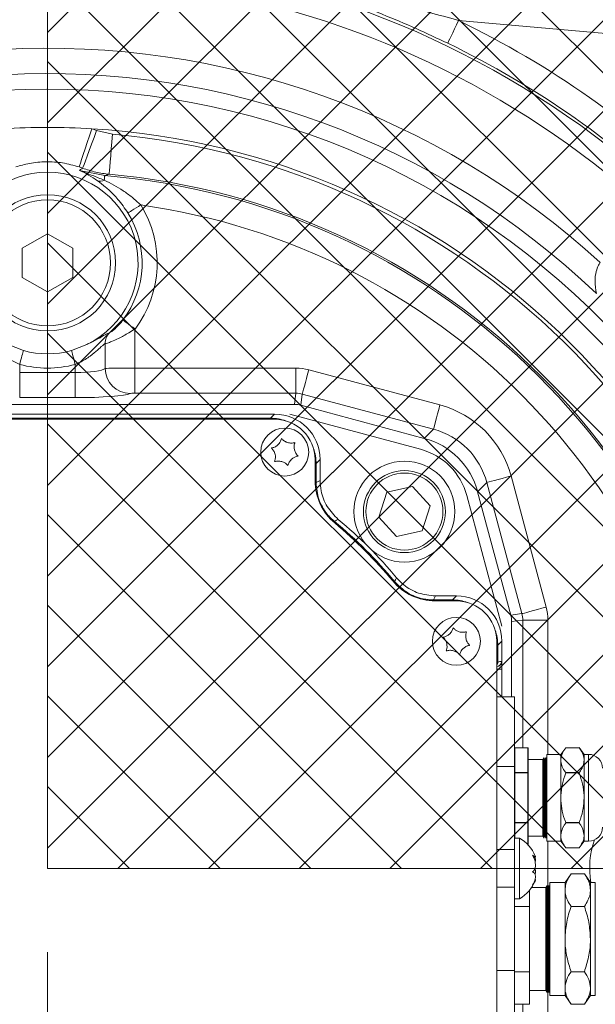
# Model space of a CAD drawing. Header units: millimetres. Extents: x 0 to 8410, y 0 to 5940.
# Tile 73 of 179: x 3572 to 3686, y 3151 to 3346. Entities that reach past the tile are written whole.
import ezdxf

# ---------------------------------------------------------------- set-up
doc = ezdxf.new("R2010")
doc.units = ezdxf.units.MM
doc.header["$LTSCALE"] = 10
doc.linetypes.add('CENTERX2', pattern=[20.32, 12.7, -2.54, 2.54, -2.54])

msp = doc.modelspace()

# ---------------------------------------------------------------- hatches: boundary and pattern name
at = {"linetype": 'Continuous'}
h = msp.add_hatch(dxfattribs=at)
h.set_pattern_fill('NET', color=8, scale=4, angle=45, style=0)
h.paths.add_polyline_path([(3957.03, 3477.87), (3957.03, 3177.87), (3577.03, 3177.87), (3577.03, 3477.87)], flags=0)

# ---------------------------------------------------------------- linework, layer by layer
at = {"color": 7, "linetype": 'CENTERX2', "lineweight": 0}
msp.add_line((3577.03, 2983.46), (3577.03, 4504.58), dxfattribs=at)
at = {"color": 7, "linetype": 'Continuous', "lineweight": 0}
for p, q in [((3577.03, 3477.87), (3577.03, 3177.87)), ((3577.03, 3303.64), (3572.03, 3300.76)), ((3582.03, 3300.76), (3577.03, 3303.64)), ((3572.03, 3300.76), (3572.03, 3294.98)), ((3582.03, 3294.98), (3582.03, 3300.76)), ((3572.03, 3294.98), (3577.03, 3292.1)), ((3577.03, 3292.1), (3582.03, 3294.98)), ((3569.25, 3281.71), (3572.27, 3280.48)), ((3581.78, 3280.48), (3584.81, 3281.71)), ((3625.93, 3269.81), (3528.13, 3269.81)), ((3651.68, 3263.09), (3627.22, 3269.64)), ((3622.03, 3267.87), (3532.03, 3267.87)), ((3532.03, 3266.87), (3622.03, 3266.87)), ((3650.9, 3260.94), (3625.03, 3267.87)), ((3630.03, 3258.87), (3630.03, 3254.71)), ((3631.03, 3254.71), (3631.03, 3258.87)), ((3644.24, 3252.42), (3649.31, 3253.53)), ((3649.31, 3253.53), (3652.81, 3249.69)), ((3642.66, 3247.47), (3644.24, 3252.42)), ((3667.03, 3225.87), (3660.1, 3251.75)), ((3668.8, 3228.06), (3662.24, 3252.52)), ((3652.81, 3249.69), (3651.24, 3244.74)), ((3646.16, 3243.63), (3642.66, 3247.47)), ((3651.24, 3244.74), (3646.16, 3243.63)), ((3658.03, 3231.87), (3653.87, 3231.87)), ((3653.87, 3230.87), (3658.03, 3230.87)), ((3668.97, 3211.87), (3668.97, 3226.77)), ((3666.03, 3222.87), (3666.03, 3132.87)), ((3667.03, 3218.89), (3667.03, 3222.87)), ((3666.05, 3217.89), (3666.03, 3217.89)), ((3667.03, 3218.89), (3667.03, 3217.37)), ((3666.03, 3217.37), (3667.03, 3217.37)), ((3667.03, 3217.37), (3667.03, 3211.87)), ((3669.53, 3211.87), (3666.03, 3211.87)), ((3669.53, 3211.87), (3669.53, 3198.09)), ((3672.18, 3201.79), (3669.63, 3201.79)), ((3672.28, 3201.69), (3672.28, 3196.78)), ((3678.71, 3200.47), (3675.96, 3200.47)), ((3675.96, 3200.47), (3675.96, 3183.27)), ((3679.7, 3201.79), (3678.71, 3200.47)), ((3678.71, 3200.47), (3678.71, 3199.32)), ((3682.35, 3201.79), (3679.7, 3201.79)), ((3683.33, 3200.47), (3682.33, 3201.8)), ((3684.21, 3200.47), (3683.33, 3200.47)), ((3683.33, 3200.47), (3683.33, 3199.32)), ((3669.53, 3198.09), (3669.53, 3181.6)), ((3675.17, 3199.47), (3672.28, 3199.47)), ((3675.36, 3199.85), (3675.17, 3199.47)), ((3675.17, 3184.27), (3675.17, 3199.47)), ((3675.55, 3199.47), (3675.36, 3199.85)), ((3675.36, 3199.85), (3675.36, 3183.89)), ((3675.57, 3199.47), (3675.55, 3199.47)), ((3675.55, 3199.47), (3675.55, 3195.67)), ((3675.76, 3199.85), (3675.57, 3199.47)), ((3675.57, 3184.27), (3675.57, 3199.47)), ((3675.95, 3199.47), (3675.76, 3199.85)), ((3675.76, 3199.85), (3675.76, 3183.89)), ((3675.96, 3199.47), (3675.95, 3199.47)), ((3675.95, 3199.47), (3675.95, 3195.67)), ((3678.71, 3199.32), (3678.71, 3191.87)), ((3683.33, 3199.32), (3683.33, 3191.87)), ((3672.28, 3196.78), (3672.28, 3186.96)), ((3675.55, 3195.67), (3675.55, 3184.27)), ((3675.95, 3195.67), (3675.95, 3184.27)), ((3678.71, 3191.87), (3678.71, 3184.42)), ((3683.33, 3191.87), (3683.33, 3184.42)), ((3672.28, 3186.96), (3672.28, 3182.49)), ((3672.28, 3184.27), (3675.17, 3184.27)), ((3675.17, 3184.27), (3675.36, 3183.89)), ((3675.36, 3183.89), (3675.55, 3184.27)), ((3675.55, 3184.27), (3675.57, 3184.27)), ((3675.57, 3184.27), (3675.76, 3183.89)), ((3675.76, 3183.89), (3675.95, 3184.27)), ((3675.95, 3184.27), (3675.96, 3184.27)), ((3678.71, 3184.42), (3678.71, 3183.27)), ((3683.33, 3184.42), (3683.33, 3183.27)), ((3670.53, 3183.87), (3669.53, 3183.87)), ((3670.53, 3183.75), (3670.53, 3183.87)), ((3670.53, 3171.87), (3670.53, 3183.75)), ((3675.96, 3183.27), (3678.71, 3183.27)), ((3678.71, 3183.27), (3679.71, 3181.94)), ((3682.35, 3181.96), (3683.33, 3183.27)), ((3683.33, 3183.27), (3684.21, 3183.27)), ((3669.53, 3181.6), (3669.53, 3174.14)), ((3679.7, 3181.96), (3682.35, 3181.96)), ((3673.31, 3180.09), (3673.64, 3180.09)), ((3957.03, 3177.87), (3577.03, 3177.87)), ((3680.75, 3176.8), (3679.55, 3175.07)), ((3683.39, 3176.8), (3680.75, 3176.8)), ((3684.59, 3175.07), (3683.39, 3176.8)), ((3679.55, 3175.07), (3676.55, 3175.07)), ((3676.55, 3175.07), (3676.55, 3158.27)), ((3679.55, 3173.57), (3679.55, 3175.07)), ((3685.55, 3175.07), (3684.59, 3175.07)), ((3684.59, 3173.57), (3684.59, 3175.07)), ((3669.53, 3174.14), (3669.53, 3157.65)), ((3672.53, 3170.34), (3672.53, 3173.54)), ((3675.76, 3174.07), (3672.93, 3174.07)), ((3675.95, 3174.45), (3675.76, 3174.07)), ((3675.76, 3158.77), (3675.76, 3174.07)), ((3676.14, 3174.07), (3675.95, 3174.45)), ((3675.95, 3174.45), (3675.95, 3158.58)), ((3676.16, 3174.07), (3676.14, 3174.07)), ((3676.14, 3174.07), (3676.14, 3153.67)), ((3676.35, 3174.45), (3676.16, 3174.07)), ((3676.16, 3158.77), (3676.16, 3174.07)), ((3676.54, 3174.07), (3676.35, 3174.45)), ((3676.35, 3174.45), (3676.35, 3158.58)), ((3676.55, 3174.07), (3676.54, 3174.07)), ((3676.54, 3174.07), (3676.54, 3153.67)), ((3679.55, 3163.87), (3679.55, 3173.57)), ((3684.59, 3163.87), (3684.59, 3173.57)), ((3669.53, 3171.87), (3670.53, 3171.87)), ((3672.53, 3170.34), (3669.53, 3170.34)), ((3672.53, 3157.4), (3672.53, 3170.34)), ((3683.39, 3170.34), (3680.75, 3170.34)), ((3679.55, 3154.17), (3679.55, 3163.87)), ((3684.59, 3154.17), (3684.59, 3163.87)), ((3669.53, 3157.65), (3669.53, 3143.87)), ((3672.53, 3157.4), (3669.53, 3157.4)), ((3672.53, 3150.94), (3672.53, 3157.4)), ((3675.76, 3153.67), (3675.76, 3158.77)), ((3675.95, 3158.58), (3675.95, 3153.29)), ((3676.16, 3153.67), (3676.16, 3158.77)), ((3676.35, 3158.58), (3676.35, 3153.29)), ((3676.55, 3158.27), (3676.55, 3152.67)), ((3683.39, 3157.4), (3680.75, 3157.4)), ((3672.53, 3153.67), (3675.76, 3153.67)), ((3675.76, 3153.67), (3675.95, 3153.29)), ((3675.95, 3153.29), (3676.14, 3153.67)), ((3676.14, 3153.67), (3676.16, 3153.67)), ((3676.16, 3153.67), (3676.35, 3153.29)), ((3676.35, 3153.29), (3676.54, 3153.67)), ((3676.54, 3153.67), (3676.55, 3153.67)), ((3679.55, 3152.67), (3679.55, 3154.17)), ((3684.59, 3152.67), (3684.59, 3154.17)), ((3676.55, 3152.67), (3679.55, 3152.67)), ((3679.55, 3152.67), (3680.75, 3150.94)), ((3683.39, 3150.94), (3684.59, 3152.67)), ((3684.59, 3152.67), (3685.55, 3152.67)), ((3672.53, 3150.94), (3669.53, 3150.94)), ((3683.39, 3150.94), (3680.75, 3150.94))]:
    msp.add_line(p, q, dxfattribs=at)
at = {"color": 8, "linetype": 'Continuous', "lineweight": 0}
for p, q in [((3731.62, 3339.49), (3658.48, 3345.89)), ((3586.77, 3324.1), (3589.93, 3323.39)), ((3583.37, 3316.19), (3588.37, 3315.15)), ((3594.36, 3284.76), (3594.36, 3277.01)), ((3588.45, 3276.94), (3588.45, 3281.86)), ((3571.53, 3277.75), (3571.53, 3276.14)), ((3571.53, 3276.14), (3582.53, 3276.14)), ((3571.53, 3276.14), (3571.53, 3271.16)), ((3582.53, 3276.14), (3582.53, 3277.75)), ((3582.53, 3276.14), (3582.53, 3271.16)), ((3594.36, 3277.01), (3594.36, 3272.03)), ((3594.36, 3277.01), (3626.22, 3277.01)), ((3626.22, 3277.01), (3626.22, 3272.03)), ((3628.8, 3276.68), (3654.78, 3269.71)), ((3582.53, 3271.16), (3571.53, 3271.16)), ((3626.22, 3272.03), (3594.36, 3272.03)), ((3625.93, 3269.81), (3626.22, 3272.03)), ((3627.51, 3271.86), (3627.22, 3269.64)), ((3653.49, 3264.9), (3627.51, 3271.86)), ((3532.82, 3267.08), (3621.24, 3267.08)), ((3621.24, 3267.08), (3622.03, 3267.87)), ((3621.24, 3266.87), (3621.24, 3267.08)), ((3651.68, 3263.09), (3653.49, 3264.9)), ((3631.03, 3258.87), (3630.23, 3258.08)), ((3630.03, 3258.08), (3630.23, 3258.08)), ((3630.23, 3258.08), (3630.23, 3254.33)), ((3668.87, 3255.63), (3675.83, 3229.64)), ((3630.03, 3254.33), (3630.23, 3254.33)), ((3664.06, 3254.34), (3662.24, 3252.52)), ((3671.02, 3228.36), (3664.06, 3254.34)), ((3657.24, 3231.08), (3658.03, 3231.87)), ((3653.49, 3231.08), (3653.49, 3230.88)), ((3653.49, 3231.08), (3657.24, 3231.08)), ((3657.24, 3231.08), (3657.24, 3230.87)), ((3668.8, 3228.06), (3671.02, 3228.36)), ((3671.19, 3227.07), (3668.97, 3226.77)), ((3671.19, 3201.79), (3671.19, 3227.07)), ((3671.19, 3227.07), (3676.17, 3227.07)), ((3676.17, 3227.07), (3676.17, 3200.47)), ((3666.23, 3222.08), (3666.03, 3222.08)), ((3667.03, 3222.87), (3666.23, 3222.08)), ((3666.23, 3222.08), (3666.23, 3218.72)), ((3666.23, 3218.72), (3666.03, 3218.72)), ((3666.99, 3218.89), (3667.03, 3218.89)), ((3669.63, 3201.77), (3669.63, 3201.79)), ((3669.63, 3201.77), (3669.63, 3196.87)), ((3672.18, 3201.77), (3669.63, 3201.77)), ((3672.18, 3201.77), (3672.18, 3201.79)), ((3672.18, 3196.87), (3672.18, 3201.77)), ((3682.36, 3201.77), (3679.69, 3201.77)), ((3684.21, 3183.27), (3684.21, 3200.47)), ((3669.53, 3198.09), (3666.03, 3198.09)), ((3669.53, 3196.78), (3669.63, 3196.78)), ((3669.63, 3196.78), (3669.63, 3196.87)), ((3669.63, 3196.87), (3672.18, 3196.87)), ((3669.63, 3196.78), (3669.63, 3186.96)), ((3672.18, 3196.78), (3669.63, 3196.78)), ((3672.18, 3196.78), (3672.18, 3196.87)), ((3672.18, 3186.96), (3672.18, 3196.78)), ((3672.18, 3196.78), (3672.28, 3196.78)), ((3679.69, 3196.87), (3682.36, 3196.87)), ((3682.36, 3196.78), (3679.69, 3196.78)), ((3669.53, 3186.96), (3669.63, 3186.96)), ((3669.63, 3186.96), (3672.18, 3186.96)), ((3669.63, 3186.88), (3669.63, 3186.96)), ((3672.18, 3186.88), (3669.63, 3186.88)), ((3669.63, 3186.88), (3669.63, 3183.87)), ((3672.18, 3186.96), (3672.28, 3186.96)), ((3672.18, 3186.88), (3672.18, 3186.96)), ((3672.18, 3182.6), (3672.18, 3186.88)), ((3679.69, 3186.96), (3682.36, 3186.96)), ((3682.36, 3186.88), (3679.69, 3186.88)), ((3676.17, 3183.27), (3676.17, 3174.1)), ((3669.53, 3181.6), (3666.03, 3181.6)), ((3679.69, 3181.97), (3682.36, 3181.97)), ((3685.55, 3158.27), (3685.55, 3175.07)), ((3669.53, 3174.14), (3666.03, 3174.14)), ((3669.53, 3157.65), (3666.03, 3157.65)), ((3685.55, 3152.67), (3685.55, 3158.27)), ((3676.17, 3153.64), (3676.17, 3128.68)), ((3671.19, 3128.68), (3671.19, 3150.94))]:
    msp.add_line(p, q, dxfattribs=at)
at = {"color": 8, "linetype": 'Continuous', "lineweight": 0, "flags": 128}
for points in [[(3656.31, 3341.39), (3656.37, 3341.52), (3656.5, 3341.8), (3656.71, 3342.23), (3656.98, 3342.79), (3657.31, 3343.46), (3657.68, 3344.22), (3658.07, 3345.04), (3658.48, 3345.89)], [(3583.3, 3316.87), (3583.39, 3317.12), (3583.55, 3317.63), (3583.79, 3318.36), (3584.11, 3319.31), (3584.48, 3320.43), (3584.89, 3321.69), (3585.34, 3323.04), (3585.8, 3324.44)], [(3583.99, 3316.63), (3584.09, 3316.88), (3584.27, 3317.37), (3584.54, 3318.1), (3584.89, 3319.03), (3585.3, 3320.14), (3585.76, 3321.38), (3586.26, 3322.72), (3586.77, 3324.1)], [(3589.23, 3315.43), (3589.25, 3315.65), (3589.29, 3316.15), (3589.36, 3316.91), (3589.45, 3317.9), (3589.55, 3319.09), (3589.67, 3320.43), (3589.8, 3321.88), (3589.93, 3323.39)], [(3588.29, 3314.24), (3588.31, 3314.44), (3588.32, 3314.61), (3588.33, 3314.76), (3588.34, 3314.88), (3588.35, 3314.99), (3588.36, 3315.07), (3588.36, 3315.12), (3588.37, 3315.15)], [(3592.96, 3307.76), (3593.04, 3307.81), (3593.21, 3307.92), (3593.46, 3308.07), (3593.77, 3308.27), (3594.15, 3308.5), (3594.57, 3308.76), (3595.03, 3309.04), (3595.5, 3309.34)], [(3591.98, 3286.56), (3592.06, 3286.5), (3592.22, 3286.38), (3592.45, 3286.2), (3592.75, 3285.98), (3593.1, 3285.71), (3593.5, 3285.41), (3593.92, 3285.09), (3594.36, 3284.76)], [(3572.27, 3280.48), (3572.22, 3280.3), (3572.16, 3280.06), (3572.08, 3279.76), (3571.98, 3279.42), (3571.88, 3279.04), (3571.77, 3278.62), (3571.65, 3278.19), (3571.53, 3277.75)], [(3581.78, 3280.48), (3581.83, 3280.3), (3581.9, 3280.06), (3581.98, 3279.76), (3582.07, 3279.42), (3582.18, 3279.04), (3582.29, 3278.62), (3582.41, 3278.19), (3582.53, 3277.75)], [(3627.51, 3271.86), (3627.56, 3272.02), (3627.64, 3272.34), (3627.77, 3272.81), (3627.93, 3273.41), (3628.12, 3274.13), (3628.33, 3274.92), (3628.56, 3275.78), (3628.8, 3276.68)], [(3653.49, 3264.9), (3653.54, 3265.06), (3653.62, 3265.38), (3653.75, 3265.85), (3653.91, 3266.45), (3654.1, 3267.16), (3654.31, 3267.96), (3654.54, 3268.82), (3654.78, 3269.71)], [(3630.23, 3254.33), (3630.63, 3254.52), (3631.03, 3254.71)], [(3664.06, 3254.34), (3664.22, 3254.38), (3664.54, 3254.46), (3665.01, 3254.59), (3665.61, 3254.75), (3666.32, 3254.94), (3667.12, 3255.16), (3667.98, 3255.39), (3668.87, 3255.63)], [(3634.63, 3247.03), (3634.29, 3246.85), (3633.86, 3246.63)], [(3645.79, 3234.71), (3645.96, 3235.03), (3646.18, 3235.47)], [(3653.87, 3231.87), (3653.68, 3231.47), (3653.49, 3231.08)], [(3671.02, 3228.36), (3671.18, 3228.4), (3671.5, 3228.48), (3671.97, 3228.61), (3672.57, 3228.77), (3673.28, 3228.96), (3674.08, 3229.18), (3674.94, 3229.41), (3675.83, 3229.64)]]:
    msp.add_lwpolyline(points, dxfattribs=at)
at = {"color": 7, "linetype": 'Continuous', "lineweight": 0}
for centre, radius in [((3577.03, 3297.87), 13.5), ((3577.03, 3297.87), 12.5), ((3624.03, 3260.37), 4.75), ((3647.74, 3248.58), 10), ((3647.74, 3248.58), 8.13), ((3658.03, 3222.87), 4.75)]:
    msp.add_circle(centre, radius, dxfattribs=at)
at = {"color": 8, "linetype": 'Continuous', "lineweight": 0}
msp.add_circle((3647.74, 3248.58), 7.63, dxfattribs=at)
for centre, radius, start, end in [((3577.03, 3177.87), 181.17, 44.5851, 79.1754), ((3577.03, 3177.87), 176.69, 46.0287, 79.1754), ((3577.03, 3177.87), 186.72, 45.6442, 64.1354), ((3577.03, 3177.87), 162.52, 47.6405, 93.1536), ((3577.03, 3177.87), 181.73, 45.6442, 64.1354), ((3577.03, 3177.87), 157.5, 46.3429, 93.1341), ((3577.03, 3177.87), 154.43, 44.3795, 93.1766), ((3577.03, 3297.87), 27.98, 69.6268, 71.7284), ((3577.03, 3177.87), 146.83, 6.1296, 86.5749), ((3577.03, 3177.87), 146.09, 6.2133, 84.9324), ((3577.03, 3297.87), 20.01, 69.6268, 71.7284), ((3577.03, 3177.87), 137.75, 7.3024, 85.2787), ((3577.03, 3177.87), 138.1, 7.2473, 84.9324), ((3587.49, 3315.67), 1.64, 250.1661, 299.214), ((3577.03, 3297.87), 21.74, 322.8897, 31.8322), ((3577.03, 3177.87), 132.76, 7.7996, 82.0039), ((3577.03, 3297.87), 18.75, 322.8897, 31.8322), ((3591.45, 3281.88), 3, 132.7985, 180.442), ((3577.03, 3297.87), 20.86, 254.7078, 285.2922), ((3593.49, 3277), 5.04, 180.6763, 268.735), ((3710.47, 3183.19), 99.46, 140.3714, 140.4865), ((3577.03, 3177.87), 89.21, 39.5768, 50.4232), ((3557.77, 3341.05), 138.04, 309.532, 309.615), ((3665.99, 3218.89), 1, 271.0059, 0.0041), ((3667.03, 3216.89), 2, 91, 113.3972), ((3669.62, 3201.68), 0.0941, 86.2184, 175.5694), ((3672.18, 3201.68), 0.0941, 4.4218, 93.7904), ((3669.62, 3196.77), 0.0941, 86.2184, 175.5694), ((3672.18, 3196.77), 0.0941, 4.4218, 93.7904), ((3669.62, 3186.97), 0.0941, 184.4306, 273.7816), ((3672.18, 3186.97), 0.0941, 266.2096, 355.5782), ((3702.03, 3177.87), 17.6, 161.2776, 189.1534)]:
    msp.add_arc(centre, radius, start, end, dxfattribs=at)
at = {"color": 7, "linetype": 'Continuous', "lineweight": 0}
for centre, radius, start, end in [((3577.03, 3177.87), 146.83, 86.5749, 93.4251), ((3577.03, 3297.87), 17.94, 295.693, 244.307), ((3577.03, 3297.87), 18.03, 254.7078, 285.2922), ((3622.03, 3258.87), 8, 360, 90), ((3647.54, 3248.38), 13, 15, 75), ((3641.03, 3254.71), 11, 180, 230.2082), ((3577.03, 3177.87), 90, 39.7914, 50.2086), ((3577.03, 3177.87), 89, 39.7918, 50.2082), ((3653.87, 3241.87), 11, 219.7918, 270), ((3658.03, 3222.87), 8, 360, 90), ((3669.63, 3201.69), 0.1, 90, 180), ((3672.18, 3201.69), 0.1, 0, 90), ((3684.21, 3197.72), 2.75, 0, 90), ((3684.21, 3186.02), 2.75, 270, 0), ((3667.13, 3177.75), 7, 21.4116, 60.9503), ((3667.13, 3177.99), 7, 299.0497, 338.6688)]:
    msp.add_arc(centre, radius, start, end, dxfattribs=at)
at = {"color": 8, "linetype": 'Continuous', "lineweight": 0}
for centre, major_axis, ratio, start_param, end_param in [((3582.53, 3277.1), (6, 0), 0.160396, 4.712389, 6.115737), ((3594.36, 3276.93), (6, 0), 0.014581, 1.570796, 2.974145), ((3626.21, 3266.98), (-1.31, -9.95), 0.996129, 3.011194, 3.271991), ((3582.53, 3272.12), (11, 0), 0.087489, 4.712389, 6.115737), ((3594.36, 3271.95), (1, 0), 0.087489, 1.570796, 2.974145), ((3626.21, 3266.98), (0.66, 5.01), 0.988491, 6.152787, 6.413584), ((3649.5, 3250.34), (-14.21, -14.21), 0.994936, 2.620189, 3.662996), ((3621.23, 3258.08), (6.37, 6.37), 0.999729, 0.443045, 0.785246), ((3649.5, 3250.34), (10.7, 10.7), 0.991597, 5.761782, 6.804588), ((3621.23, 3258.08), (6.37, 6.37), 0.999729, 5.497939, 5.84014), ((3657.23, 3222.08), (6.37, 6.37), 0.999729, 0.443045, 0.785246), ((3666.13, 3227.06), (-9.95, -1.31), 0.996129, 3.011194, 3.271991), ((3666.13, 3227.06), (5.01, 0.66), 0.988491, 6.152787, 6.413584), ((3657.23, 3222.08), (6.37, 6.37), 0.999729, 5.497939, 5.84014)]:
    msp.add_ellipse(centre, major_axis=major_axis, ratio=ratio, start_param=start_param, end_param=end_param, dxfattribs=at)
at = {"color": 7, "linetype": 'Continuous', "lineweight": 0}
for centre, major_axis, ratio, start_param, end_param in [((3625.93, 3264.79), (-0.66, -4.98), 0.996129, 3.011194, 3.271991), ((3622.03, 3258.87), (6.37, 6.37), 0.999695, 5.497939, 7.068431), ((3647.72, 3248.56), (-10.66, -10.66), 0.994936, 2.620189, 3.662996), ((3658.03, 3222.87), (6.37, 6.37), 0.999695, 5.497939, 7.068431), ((3663.95, 3226.77), (-4.98, -0.66), 0.996129, 3.011194, 3.271991), ((3666.03, 3218.89), (-1, -0.02), 0.999848, 1.570796, 3.124142)]:
    msp.add_ellipse(centre, major_axis=major_axis, ratio=ratio, start_param=start_param, end_param=end_param, dxfattribs=at)
at = {"color": 8, "linetype": 'Continuous', "lineweight": 0}
for points, knots in [([(3656.31, 3341.39), (3654.23, 3342.37), (3649.95, 3344.4), (3643.36, 3347.16), (3636.62, 3349.73), (3631.34, 3351.54), (3627.53, 3352.75), (3625.54, 3353.37), (3624.3, 3353.77), (3623.77, 3353.96), (3623.72, 3354), (3623.7, 3354.02)], [0, 0, 0, 0, 0.183715, 0.379711, 0.575969, 0.771551, 0.845691, 0.919464, 0.960836, 0.983021, 1, 1, 1, 1]), ([(3624.55, 3353.87), (3624.55, 3353.86), (3624.57, 3353.86), (3624.72, 3353.82), (3625.24, 3353.7), (3626.57, 3353.43), (3628.6, 3353.03), (3633.72, 3352), (3641.53, 3350.3), (3650.39, 3348.11), (3656.03, 3346.58), (3658.19, 3345.97), (3658.48, 3345.89)], [0, 0, 0, 0, 0.0050199, 0.0094367, 0.0248128, 0.0601594, 0.1324631, 0.2049205, 0.5076882, 0.8106397, 0.9743696, 1, 1, 1, 1]), ([(3583.3, 3316.87), (3582.21, 3317.18), (3580.07, 3317.77), (3576.73, 3317.97), (3573.61, 3317.69), (3571.65, 3317.13), (3570.75, 3316.87)], [0, 0, 0, 0, 0.2663426, 0.5204395, 0.7818271, 1, 1, 1, 1]), ([(3583.37, 3316.19), (3583.52, 3316.3), (3583.73, 3316.45), (3583.94, 3316.59), (3583.99, 3316.63)], [0, 0, 0, 0, 0.73451, 1, 1, 1, 1]), ([(3586.94, 3314.13), (3586.35, 3314.53), (3585.16, 3315.32), (3583.98, 3315.92), (3583.37, 3316.19), (3583.37, 3316.19)], [0, 0, 0, 0, 0.493735, 0.996859, 1, 1, 1, 1]), ([(3583.37, 3316.19), (3583.37, 3316.19), (3584.21, 3315.86), (3585.84, 3315.23), (3587.49, 3314.57), (3588.29, 3314.24)], [0, 0, 0, 0, 0.0038276, 0.511362, 1, 1, 1, 1]), ([(3589.23, 3315.43), (3588.34, 3315.54), (3586.56, 3315.76), (3584.85, 3316.34), (3583.99, 3316.63)], [0, 0, 0, 0, 0.495495, 1, 1, 1, 1]), ([(3589.23, 3315.43), (3589.13, 3315.4), (3588.85, 3315.31), (3588.56, 3315.21), (3588.37, 3315.15)], [0, 0, 0, 0, 0.3459627, 1, 1, 1, 1]), ([(3592.96, 3307.76), (3592.32, 3308.69), (3591.42, 3310.01), (3589.89, 3311.67), (3588.51, 3312.96), (3587.47, 3313.74), (3586.94, 3314.13)], [0, 0, 0, 0, 0.351232, 0.496863, 0.744701, 1, 1, 1, 1]), ([(3588.29, 3314.24), (3589.54, 3313.6), (3591.41, 3312.65), (3593.83, 3310.89), (3594.94, 3309.86), (3595.5, 3309.34)], [0, 0, 0, 0, 0.499177, 0.746826, 1, 1, 1, 1]), ([(3685.76, 3291.82), (3685.63, 3292.62), (3685.4, 3294.03), (3685.62, 3296.01), (3686.06, 3297.16), (3686.37, 3297.72), (3686.49, 3297.89), (3686.53, 3297.96)], [0, 0, 0, 0, 0.391054, 0.687449, 0.896465, 0.956598, 1, 1, 1, 1]), ([(3589.41, 3284.08), (3589.47, 3284.11), (3589.58, 3284.15), (3590, 3284.45), (3590.64, 3285.01), (3591.36, 3285.77), (3591.81, 3286.34), (3591.98, 3286.56)], [0, 0, 0, 0, 0.168938, 0.330982, 0.540914, 0.828406, 1, 1, 1, 1]), ([(3584.81, 3281.71), (3585.05, 3281.82), (3586.06, 3282.27), (3587.47, 3283.03), (3588.82, 3283.86), (3589.21, 3284.01), (3589.41, 3284.08)], [0, 0, 0, 0, 0.102943, 0.417856, 0.702284, 1, 1, 1, 1]), ([(3594.36, 3284.76), (3593.97, 3284.5), (3592.87, 3283.81), (3591.2, 3282.93), (3589.77, 3282.29), (3588.84, 3281.94), (3588.58, 3281.89), (3588.45, 3281.86)], [0, 0, 0, 0, 0.1558206, 0.4328452, 0.6483223, 0.819799, 1, 1, 1, 1]), ([(3571.53, 3277.75), (3570.82, 3278.08), (3569.41, 3278.75), (3567.64, 3280.09), (3566.38, 3281.25), (3565.78, 3281.79), (3565.64, 3281.85), (3565.61, 3281.86)], [0, 0, 0, 0, 0.246671, 0.498771, 0.767235, 0.949434, 1, 1, 1, 1]), ([(3588.45, 3281.86), (3588.32, 3281.78), (3588.17, 3281.69), (3587.67, 3281.24), (3586.94, 3280.56), (3585.47, 3279.34), (3583.89, 3278.34), (3582.82, 3277.88), (3582.53, 3277.75)], [0, 0, 0, 0, 0.172921, 0.192371, 0.392102, 0.628837, 0.898236, 1, 1, 1, 1]), ([(3630.23, 3254.33), (3630.34, 3253.21), (3630.56, 3250.96), (3631.9, 3248.67), (3633.08, 3247.31), (3633.6, 3246.86), (3633.86, 3246.63)], [0, 0, 0, 0, 0.382965, 0.765937, 0.880144, 1, 1, 1, 1]), ([(3645.79, 3234.71), (3646.59, 3233.91), (3648.19, 3232.31), (3650.68, 3231.4), (3652.46, 3231.11), (3653.14, 3231.09), (3653.49, 3231.08)], [0, 0, 0, 0, 0.382966, 0.765933, 0.880142, 1, 1, 1, 1])]:
    msp.add_open_spline(points, degree=3, knots=knots, dxfattribs=at)
at = {"color": 7, "linetype": 'Continuous', "lineweight": 0}
for points, knots in [([(3623.39, 3263.05), (3623.32, 3262.83), (3623.18, 3262.39), (3622.73, 3261.81), (3622.18, 3261.41), (3621.72, 3261.23), (3621.46, 3261.17), (3621.39, 3261.16)], [0, 0, 0, 0, 0.246915, 0.497754, 0.710432, 0.920031, 1, 1, 1, 1]), ([(3626.03, 3262.26), (3625.8, 3262.21), (3625.35, 3262.11), (3624.62, 3262.21), (3624, 3262.49), (3623.61, 3262.8), (3623.44, 3262.99), (3623.39, 3263.05)], [0, 0, 0, 0, 0.246919, 0.497758, 0.71044, 0.920031, 1, 1, 1, 1]), ([(3621.39, 3261.16), (3621.55, 3260.99), (3621.86, 3260.65), (3622.13, 3259.96), (3622.21, 3259.28), (3622.13, 3258.8), (3622.05, 3258.55), (3622.03, 3258.48)], [0, 0, 0, 0, 0.2469225, 0.4977575, 0.7104311, 0.9200401, 1, 1, 1, 1]), ([(3626.66, 3259.58), (3626.51, 3259.75), (3626.2, 3260.09), (3625.92, 3260.78), (3625.85, 3261.46), (3625.92, 3261.94), (3626.01, 3262.19), (3626.03, 3262.26)], [0, 0, 0, 0, 0.246921, 0.497757, 0.710431, 0.920023, 1, 1, 1, 1]), ([(3622.03, 3258.48), (3622.25, 3258.53), (3622.7, 3258.63), (3623.43, 3258.53), (3624.06, 3258.25), (3624.44, 3257.95), (3624.62, 3257.75), (3624.66, 3257.7)], [0, 0, 0, 0, 0.246916, 0.497755, 0.710429, 0.920031, 1, 1, 1, 1]), ([(3624.66, 3257.7), (3624.73, 3257.91), (3624.87, 3258.35), (3625.33, 3258.93), (3625.88, 3259.34), (3626.34, 3259.52), (3626.59, 3259.57), (3626.66, 3259.58)], [0, 0, 0, 0, 0.246931, 0.497765, 0.710435, 0.920032, 1, 1, 1, 1]), ([(3631.03, 3254.71), (3631.07, 3254.04), (3631.18, 3252.25), (3632.26, 3249.44), (3633.84, 3247.83), (3634.63, 3247.03)], [0, 0, 0, 0, 0.230562, 0.615277, 1, 1, 1, 1]), ([(3646.18, 3235.47), (3646.64, 3234.98), (3647.87, 3233.68), (3650.5, 3232.21), (3652.74, 3231.98), (3653.87, 3231.87)], [0, 0, 0, 0, 0.230557, 0.615281, 1, 1, 1, 1]), ([(3657.39, 3225.55), (3657.32, 3225.33), (3657.18, 3224.89), (3656.73, 3224.31), (3656.18, 3223.91), (3655.72, 3223.73), (3655.46, 3223.67), (3655.39, 3223.66)], [0, 0, 0, 0, 0.246931, 0.497765, 0.710435, 0.920032, 1, 1, 1, 1]), ([(3660.03, 3224.76), (3659.8, 3224.71), (3659.35, 3224.61), (3658.62, 3224.71), (3658, 3224.99), (3657.61, 3225.3), (3657.44, 3225.49), (3657.39, 3225.55)], [0, 0, 0, 0, 0.246914, 0.497753, 0.710427, 0.920029, 1, 1, 1, 1]), ([(3655.39, 3223.66), (3655.55, 3223.49), (3655.86, 3223.15), (3656.13, 3222.46), (3656.21, 3221.78), (3656.13, 3221.3), (3656.05, 3221.05), (3656.03, 3220.98)], [0, 0, 0, 0, 0.24692, 0.497757, 0.710432, 0.920023, 1, 1, 1, 1]), ([(3660.66, 3222.08), (3660.51, 3222.25), (3660.2, 3222.59), (3659.92, 3223.28), (3659.85, 3223.96), (3659.92, 3224.44), (3660.01, 3224.69), (3660.03, 3224.76)], [0, 0, 0, 0, 0.2469201, 0.4977565, 0.7104305, 0.9200399, 1, 1, 1, 1]), ([(3658.66, 3220.2), (3658.73, 3220.41), (3658.87, 3220.85), (3659.33, 3221.43), (3659.88, 3221.84), (3660.34, 3222.02), (3660.59, 3222.07), (3660.66, 3222.08)], [0, 0, 0, 0, 0.2469298, 0.4977649, 0.7104427, 0.9200325, 1, 1, 1, 1]), ([(3656.03, 3220.98), (3656.25, 3221.03), (3656.7, 3221.13), (3657.43, 3221.03), (3658.06, 3220.75), (3658.44, 3220.45), (3658.62, 3220.25), (3658.66, 3220.2)], [0, 0, 0, 0, 0.2469138, 0.4977497, 0.7104288, 0.920017, 1, 1, 1, 1]), ([(3666.23, 3218.72), (3666.23, 3218.67), (3666.22, 3218.51), (3666.16, 3218.3), (3666.06, 3218.18), (3666.03, 3218.14)], [0, 0, 0, 0, 0.237409, 0.768801, 1, 1, 1, 1]), ([(3679.69, 3201.77), (3679.45, 3201.41), (3678.96, 3200.68), (3678.73, 3199.85), (3678.72, 3199.39), (3678.71, 3199.32)], [0, 0, 0, 0, 0.453108, 0.916845, 1, 1, 1, 1]), ([(3679.69, 3201.77), (3679.69, 3201.78), (3679.7, 3201.78), (3679.7, 3201.79), (3679.7, 3201.79)], [0, 0, 0, 0, 0.541608, 1, 1, 1, 1]), ([(3682.36, 3201.77), (3682.35, 3201.78), (3682.35, 3201.78), (3682.34, 3201.79), (3682.35, 3201.78), (3682.35, 3201.78), (3682.36, 3201.77)], [0, 0, 0, 0, 0.2704033, 0.5423434, 0.7982155, 1, 1, 1, 1]), ([(3682.36, 3201.77), (3682.6, 3201.41), (3683.09, 3200.68), (3683.32, 3199.85), (3683.33, 3199.39), (3683.33, 3199.32)], [0, 0, 0, 0, 0.453108, 0.916845, 1, 1, 1, 1]), ([(3678.71, 3199.32), (3678.75, 3198.97), (3678.83, 3198.25), (3679.28, 3197.44), (3679.61, 3196.98), (3679.69, 3196.87)], [0, 0, 0, 0, 0.42126, 0.854529, 1, 1, 1, 1]), ([(3683.33, 3199.32), (3683.29, 3198.97), (3683.21, 3198.25), (3682.77, 3197.44), (3682.44, 3196.98), (3682.36, 3196.87)], [0, 0, 0, 0, 0.42126, 0.854528, 1, 1, 1, 1]), ([(3679.69, 3196.78), (3679.45, 3196.06), (3678.96, 3194.6), (3678.73, 3192.93), (3678.72, 3192.01), (3678.71, 3191.87)], [0, 0, 0, 0, 0.453101, 0.916845, 1, 1, 1, 1]), ([(3679.69, 3196.78), (3679.69, 3196.79), (3679.7, 3196.81), (3679.7, 3196.83), (3679.7, 3196.85), (3679.69, 3196.86), (3679.69, 3196.87)], [0, 0, 0, 0, 0.270542, 0.542244, 0.798112, 1, 1, 1, 1]), ([(3682.36, 3196.87), (3682.35, 3196.86), (3682.35, 3196.85), (3682.34, 3196.83), (3682.35, 3196.8), (3682.35, 3196.79), (3682.36, 3196.78)], [0, 0, 0, 0, 0.270959, 0.542649, 0.798083, 1, 1, 1, 1]), ([(3682.36, 3196.78), (3682.6, 3196.06), (3683.09, 3194.6), (3683.32, 3192.93), (3683.33, 3192.01), (3683.33, 3191.87)], [0, 0, 0, 0, 0.453101, 0.916845, 1, 1, 1, 1]), ([(3678.71, 3191.87), (3678.75, 3191.16), (3678.83, 3189.73), (3679.28, 3188.11), (3679.61, 3187.19), (3679.69, 3186.96)], [0, 0, 0, 0, 0.42126, 0.854528, 1, 1, 1, 1]), ([(3683.33, 3191.87), (3683.29, 3191.16), (3683.21, 3189.73), (3682.77, 3188.11), (3682.44, 3187.19), (3682.36, 3186.96)], [0, 0, 0, 0, 0.421259, 0.854527, 1, 1, 1, 1]), ([(3679.69, 3186.88), (3679.55, 3186.68), (3678.98, 3185.89), (3678.83, 3185.05), (3678.71, 3184.42)], [0, 0, 0, 0, 0.253435, 1, 1, 1, 1]), ([(3679.69, 3186.88), (3679.69, 3186.88), (3679.7, 3186.89), (3679.7, 3186.92), (3679.7, 3186.94), (3679.69, 3186.96), (3679.69, 3186.96)], [0, 0, 0, 0, 0.270937, 0.542156, 0.7981, 1, 1, 1, 1]), ([(3682.36, 3186.96), (3682.35, 3186.95), (3682.35, 3186.94), (3682.34, 3186.91), (3682.35, 3186.89), (3682.35, 3186.88), (3682.36, 3186.88)], [0, 0, 0, 0, 0.270546, 0.542246, 0.798109, 1, 1, 1, 1]), ([(3682.36, 3186.88), (3682.5, 3186.68), (3683.07, 3185.89), (3683.22, 3185.05), (3683.33, 3184.42)], [0, 0, 0, 0, 0.253435, 1, 1, 1, 1]), ([(3678.71, 3184.42), (3678.72, 3184.28), (3678.74, 3183.79), (3679.02, 3182.95), (3679.47, 3182.3), (3679.69, 3181.97)], [0, 0, 0, 0, 0.176612, 0.58384, 1, 1, 1, 1]), ([(3683.33, 3184.42), (3683.33, 3184.28), (3683.3, 3183.79), (3683.02, 3182.95), (3682.58, 3182.3), (3682.36, 3181.97)], [0, 0, 0, 0, 0.176612, 0.58384, 1, 1, 1, 1]), ([(3673.64, 3180.11), (3673.61, 3180.11), (3673.55, 3180.12), (3673.34, 3180.28), (3673.18, 3180.44), (3673.12, 3180.49)], [0, 0, 0, 0, 0.32109, 0.77942, 1, 1, 1, 1]), ([(3673.12, 3180.49), (3673.27, 3180.22), (3673.53, 3179.75), (3673.69, 3178.96), (3673.7, 3178.29), (3673.56, 3177.72), (3673.34, 3177.36), (3673.18, 3177.21), (3673.12, 3177.17)], [0, 0, 0, 0, 0.23557, 0.408149, 0.581143, 0.745077, 0.917188, 1, 1, 1, 1]), ([(3679.7, 3181.96), (3679.7, 3181.96), (3679.7, 3181.96), (3679.7, 3181.96), (3679.69, 3181.97), (3679.69, 3181.97)], [0, 0, 0, 0, 0.0854803, 0.5967889, 1, 1, 1, 1]), ([(3682.36, 3181.97), (3682.35, 3181.97), (3682.35, 3181.96), (3682.35, 3181.96), (3682.35, 3181.96)], [0, 0, 0, 0, 0.541823, 1, 1, 1, 1]), ([(3673.64, 3179.09), (3673.65, 3179.11), (3673.72, 3179.24), (3673.7, 3179.61), (3673.61, 3179.97), (3673.57, 3180.13)], [0, 0, 0, 0, 0.09325, 0.616438, 1, 1, 1, 1]), ([(3673.64, 3180.3), (3673.65, 3180.28), (3673.72, 3180.15), (3673.69, 3180.12), (3673.67, 3180.09)], [0, 0, 0, 0, 0.158722, 1, 1, 1, 1]), ([(3673.12, 3177.17), (3673.27, 3177.12), (3673.53, 3177.04), (3673.69, 3176.62), (3673.7, 3176.1), (3673.56, 3175.48), (3673.34, 3174.95), (3673.18, 3174.65), (3673.12, 3174.55)], [0, 0, 0, 0, 0.235572, 0.408155, 0.581148, 0.745078, 0.917186, 1, 1, 1, 1]), ([(3673.64, 3176.66), (3673.65, 3176.7), (3673.72, 3176.97), (3673.7, 3177.42), (3673.61, 3177.74), (3673.57, 3177.87)], [0, 0, 0, 0, 0.093255, 0.616428, 1, 1, 1, 1]), ([(3680.75, 3176.8), (3680.57, 3176.53), (3680.14, 3175.88), (3679.66, 3174.8), (3679.59, 3173.98), (3679.55, 3173.57)], [0, 0, 0, 0, 0.260259, 0.626987, 1, 1, 1, 1]), ([(3683.39, 3176.8), (3683.57, 3176.53), (3683.99, 3175.88), (3684.48, 3174.8), (3684.55, 3173.98), (3684.59, 3173.57)], [0, 0, 0, 0, 0.260259, 0.626987, 1, 1, 1, 1]), ([(3673.12, 3174.55), (3673.27, 3174.77), (3673.53, 3175.16), (3673.69, 3175.52), (3673.72, 3175.67), (3673.65, 3175.64), (3673.64, 3175.64)], [0, 0, 0, 0, 0.37719, 0.653552, 0.930569, 1, 1, 1, 1]), ([(3679.55, 3173.57), (3679.57, 3173.3), (3679.61, 3172.62), (3679.99, 3171.53), (3680.5, 3170.74), (3680.75, 3170.34)], [0, 0, 0, 0, 0.247203, 0.620772, 1, 1, 1, 1]), ([(3684.59, 3173.57), (3684.57, 3173.3), (3684.53, 3172.62), (3684.14, 3171.53), (3683.64, 3170.74), (3683.39, 3170.34)], [0, 0, 0, 0, 0.247203, 0.620772, 1, 1, 1, 1]), ([(3680.75, 3170.34), (3680.42, 3169.3), (3679.74, 3167.19), (3679.61, 3164.99), (3679.55, 3163.87)], [0, 0, 0, 0, 0.493672, 1, 1, 1, 1]), ([(3683.39, 3170.34), (3683.72, 3169.3), (3684.4, 3167.19), (3684.52, 3164.99), (3684.59, 3163.87)], [0, 0, 0, 0, 0.493672, 1, 1, 1, 1]), ([(3679.55, 3163.87), (3679.55, 3163.66), (3679.57, 3162.47), (3679.85, 3160.27), (3680.45, 3158.37), (3680.75, 3157.4)], [0, 0, 0, 0, 0.0959627, 0.5425266, 1, 1, 1, 1]), ([(3684.59, 3163.87), (3684.59, 3163.66), (3684.57, 3162.47), (3684.29, 3160.27), (3683.69, 3158.37), (3683.39, 3157.4)], [0, 0, 0, 0, 0.0959627, 0.5425264, 1, 1, 1, 1]), ([(3680.75, 3157.4), (3680.42, 3156.89), (3679.74, 3155.83), (3679.61, 3154.73), (3679.55, 3154.17)], [0, 0, 0, 0, 0.49367, 1, 1, 1, 1]), ([(3683.39, 3157.4), (3683.72, 3156.89), (3684.4, 3155.83), (3684.52, 3154.73), (3684.59, 3154.17)], [0, 0, 0, 0, 0.49367, 1, 1, 1, 1]), ([(3679.55, 3154.17), (3679.55, 3154.07), (3679.57, 3153.47), (3679.85, 3152.37), (3680.45, 3151.42), (3680.75, 3150.94)], [0, 0, 0, 0, 0.095962, 0.542525, 1, 1, 1, 1]), ([(3684.59, 3154.17), (3684.59, 3154.07), (3684.57, 3153.47), (3684.29, 3152.37), (3683.69, 3151.42), (3683.39, 3150.94)], [0, 0, 0, 0, 0.095962, 0.542524, 1, 1, 1, 1])]:
    msp.add_open_spline(points, degree=3, knots=knots, dxfattribs=at)

doc.saveas('drawing.dxf')
